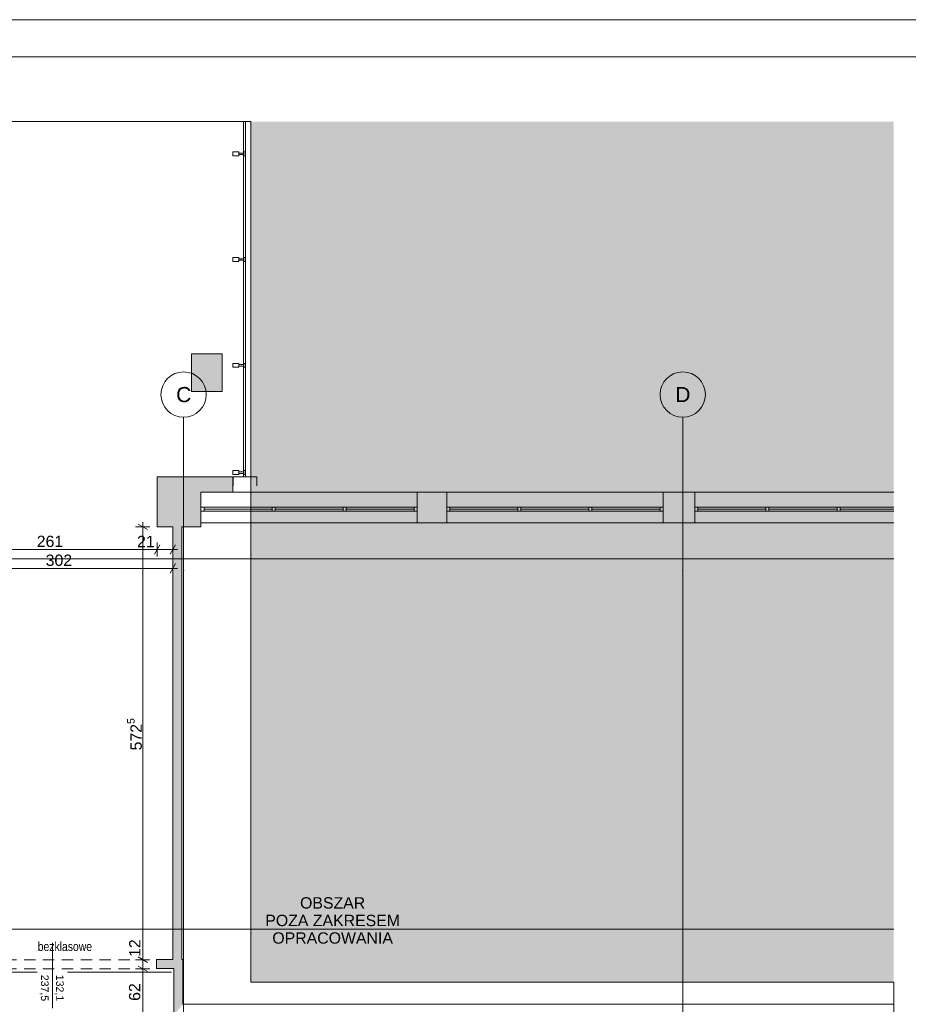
# Paper-space layout 'A-04 INWENTARYZACJA - PIĘTRO 1' of a CAD drawing. Header units: millimetres. Extents: x 0 to 500, y 0 to 350.
# Tile 7 of 10: x 173 to 290, y 220 to 350. Entities that reach past the tile are written whole.
import ezdxf
from ezdxf.xclip import XClip

# ---------------------------------------------------------------- set-up
doc = ezdxf.new("R2010")
doc.units = ezdxf.units.MM
doc.header["$MEASUREMENT"] = 0
doc.header["$XCLIPFRAME"] = 0
for name, pattern in [('DASHDOTX2', [1000, 500, -250, 0, -250]), ('Przer. długie kreski', [2.5, 1.5, -1]), ('PRZERYWANA_DU_A', [550, 350.0000000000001, -199.9999999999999])]:
    doc.linetypes.add(name, pattern=pattern)
for name, color, linetype, lineweight in [('0_Nr_pióra__2', 8, 'Continuous', 13), ('A_podkład_Nr_pióra__2', 8, 'Continuous', 13), ('A_wymiary_Nr_pióra__1', 7, 'Continuous', 20), ('A_wymiary_Nr_pióra__2', 8, 'Continuous', 13), ('A_ściany_Nr_pióra__1', 7, 'Continuous', 20), ('Drzwi Archicad_Nr_pióra__1', 7, 'Continuous', 20), ('Znaczniki drzwi Archicada_Nr_pióra__3', 252, 'Continuous', 13)]:
    doc.layers.add(name, color=color, linetype=linetype, lineweight=lineweight)
for name, color, linetype, lineweight, true_color in [('A_Arkusz_Nr_pióra__255', 7, 'Continuous', 15, 0x242424), ('A_opis_Nr_pióra__7', 7, 'Continuous', 18, 0x171717), ('A_osie_Nr_pióra__16', 7, 'Continuous', 5, 0x0f0f0f), ('A_osie_Nr_pióra__76', 7, 'Continuous', 5, 0x2d2d2d), ('A_ppoż_Nr_pióra__8', 7, 'Continuous', 13, 0x4c4c4c), ('A_ściany_Nr_pióra__10', 7, 'Continuous', 13, 0x4b4b4b), ('A_ściany_Nr_pióra__19', 7, 'Continuous', 5, 0x191919), ('Okna Archicada_Nr_pióra__19', 7, 'Continuous', 5, 0x191919)]:
    doc.layers.add(name, color=color, linetype=linetype, lineweight=lineweight, true_color=true_color)
doc.layers.add('A_podrys', color=7, linetype='Continuous')
doc.layers.add('A_ściany', color=7, linetype='Continuous')
doc.styles.add('STYL_AUTOMATYCZNY_1', font='arial.ttf')
doc.styles.add('STYL_AUTOMATYCZNY_2', font='ARIALN.TTF')
doc.styles.add('STYL_AUTOMATYCZNY_4', font='arial.ttf')

# ---------------------------------------------------------------- blocks, each defined once
blk = doc.blocks.new('Rysunek_2_2', base_point=(-1581.117812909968, -251.355926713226))
at = {"linetype": 'Continuous', "lineweight": 0, "true_color": 0x484848}
blk.add_hatch(color=251, dxfattribs=at).paths.add_polyline_path([(203.0735249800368, 336.5289070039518), (203.0735249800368, 222.7189111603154), (288.0735219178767, 222.7189111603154), (288.0735219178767, 336.5289070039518)])
at = {"layer": 'A_ściany', "linetype": 'Continuous', "lineweight": 0, "true_color": 0x000000}
for points in [[(195.2248772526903, 305.817348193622), (195.2248772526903, 300.817348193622), (199.2748772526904, 300.817348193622), (199.2748772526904, 305.817348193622)], [(190.6748772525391, 282.9473481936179), (196.4792960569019, 282.9473481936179), (196.4792960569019, 287.528907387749), (200.6748772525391, 287.528907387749), (200.6748772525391, 289.5473481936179), (190.6748772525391, 289.5473481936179)], [(228.9792960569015, 283.478907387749), (228.9792960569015, 287.528907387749), (225.0792960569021, 287.528907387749), (225.0792960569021, 283.478907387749)], [(261.7792960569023, 283.478907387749), (261.7792960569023, 287.528907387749), (257.5792960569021, 287.528907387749), (257.5792960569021, 283.478907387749)], [(193.9648772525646, 225.7216999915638), (193.9648772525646, 282.9473481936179), (192.7648772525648, 282.9473481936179), (192.7648772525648, 225.7208285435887)], [(194.0743029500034, 225.7217794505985), (190.5782478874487, 225.7192404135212), (190.5791194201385, 224.5192408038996), (192.8743028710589, 224.520907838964)], [(194.0743029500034, 219.798907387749), (194.0743029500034, 225.7217794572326), (192.8743029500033, 224.5209076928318), (192.8743029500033, 218.298907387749)]]:
    blk.add_hatch(color=18, dxfattribs=at).paths.add_polyline_path(points)
at = {"layer": '0_Nr_pióra__2', "color": 8, "linetype": 'PRZERYWANA_DU_A', "lineweight": 13, "flags": 128}
for points in [[(203.0735210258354, 336.528907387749), (46.00831082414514, 336.528907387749)], [(288.0735210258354, 222.7189073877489), (203.0735210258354, 222.7189073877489), (203.0735210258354, 336.528907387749)], [(288.0735210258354, 132.7189073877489), (288.0735210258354, 222.7189073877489)]]:
    blk.add_lwpolyline(points, dxfattribs=at)
at = {"layer": 'A_osie_Nr_pióra__16', "color": 250, "linetype": 'DASHDOTX2', "lineweight": 5, "true_color": 0x0f0f0f}
for p, q in [((194.1792960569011, 277.1768837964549), (194.1792973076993, 297.4279642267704)), ((260.1792960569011, 277.1768837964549), (260.1792957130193, 297.4279642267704)), ((288.0735201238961, 278.7189094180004), (63.87462858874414, 278.7189094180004)), ((194.1792976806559, 277.1768819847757), (194.1792976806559, 132.718907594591)), ((260.1792973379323, 277.1768819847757), (260.1792973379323, 132.718907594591)), ((288.0735181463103, 229.7189090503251), (63.87462724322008, 229.7189090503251))]:
    blk.add_line(p, q, dxfattribs=at)
for p in [(194.1792960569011, 277.1768837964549), (194.1792960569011, 277.1768837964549), (260.1792960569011, 277.1768837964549), (260.1792960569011, 277.1768837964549)]:
    blk.add_point(p, dxfattribs=at)
at = {"layer": 'A_osie_Nr_pióra__76', "color": 250, "linetype": 'Continuous', "lineweight": 5, "true_color": 0x2d2d2d}
for centre in [(194.1792960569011, 300.4279642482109), (260.1792960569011, 300.4279642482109)]:
    blk.add_circle(centre, 3, dxfattribs=at)
at = {"layer": 'A_podkład_Nr_pióra__2', "color": 8, "linetype": 'Continuous', "lineweight": 13}
for p, q in [((202.1142585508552, 336.5289084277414), (202.1142585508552, 289.5473483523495)), ((202.3687995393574, 289.5473483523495), (202.3687995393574, 336.5289084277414)), ((200.6748788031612, 332.0091218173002), (200.6748788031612, 332.5231860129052)), ((200.6748788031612, 332.5231860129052), (201.4973815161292, 332.5231860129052)), ((201.4973815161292, 332.5231860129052), (201.4973815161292, 332.0091218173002)), ((201.4973815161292, 332.3689686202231), (202.1142585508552, 332.3689686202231)), ((202.1142585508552, 332.1633429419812), (201.4973815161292, 332.1633429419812)), ((202.3198842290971, 332.5231860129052), (202.1142585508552, 332.5231860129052)), ((202.3198842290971, 332.0091218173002), (202.3198842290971, 332.5231860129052)), ((201.4973815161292, 332.0091218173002), (200.6748788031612, 332.0091218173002)), ((202.1142585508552, 332.0091218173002), (202.3198842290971, 332.0091218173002)), ((200.6748788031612, 318.0265533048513), (200.6748788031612, 318.5406175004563)), ((200.6748788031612, 318.5406175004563), (201.4973815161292, 318.5406175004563)), ((201.4973815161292, 318.0265533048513), (200.6748788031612, 318.0265533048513)), ((201.4973815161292, 318.5406175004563), (201.4973815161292, 318.0265533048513)), ((201.4973815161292, 318.3863963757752), (202.1142585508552, 318.3863963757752)), ((202.1142585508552, 318.1807706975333), (201.4973815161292, 318.1807706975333)), ((202.3198842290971, 318.5406175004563), (202.1142585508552, 318.5406175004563)), ((202.1142585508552, 318.0265533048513), (202.3198842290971, 318.0265533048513)), ((202.3198842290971, 318.0265533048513), (202.3198842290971, 318.5406175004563)), ((200.6748788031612, 304.0439810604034), (200.6748788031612, 304.5580489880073)), ((200.6748788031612, 304.5580489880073), (201.4973815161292, 304.5580489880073)), ((201.4973815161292, 304.0439810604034), (200.6748788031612, 304.0439810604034)), ((201.4973815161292, 304.5580489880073), (201.4973815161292, 304.0439810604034)), ((201.4973815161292, 304.4038278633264), (202.1142585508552, 304.4038278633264)), ((202.1142585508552, 304.1982021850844), (201.4973815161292, 304.1982021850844)), ((202.3198842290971, 304.5580489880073), (202.1142585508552, 304.5580489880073)), ((202.1142585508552, 304.0439810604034), (202.3198842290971, 304.0439810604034)), ((202.3198842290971, 304.0439810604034), (202.3198842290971, 304.5580489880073)), ((200.6748788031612, 289.8557868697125), (200.6748788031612, 290.3698510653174)), ((200.6748788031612, 290.3698510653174), (201.4973815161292, 290.3698510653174)), ((201.4973815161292, 290.3698510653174), (201.4973815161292, 289.8557868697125)), ((202.3198842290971, 290.3698510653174), (202.1142585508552, 290.3698510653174)), ((202.3198842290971, 289.8557868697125), (202.3198842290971, 290.3698510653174)), ((201.4973815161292, 289.8557868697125), (200.6748788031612, 289.8557868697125)), ((200.7187969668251, 288.3473464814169), (200.7187969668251, 289.5473483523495)), ((203.8687981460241, 289.5473483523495), (200.7187969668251, 289.5473483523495)), ((201.4973815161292, 290.2156336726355), (202.1142585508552, 290.2156336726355)), ((202.1142585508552, 290.0100079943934), (201.4973815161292, 290.0100079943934)), ((202.1142585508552, 289.8557868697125), (202.3198842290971, 289.8557868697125)), ((203.8687981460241, 289.5473483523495), (203.8687981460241, 288.3473464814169))]:
    blk.add_line(p, q, dxfattribs=at)
at = {"layer": 'A_wymiary_Nr_pióra__1', "color": 7, "linetype": 'Continuous', "lineweight": 20}
for p, q in [((189.4042942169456, 282.5865060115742), (188.1542947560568, 283.3081925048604)), ((191.0357226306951, 280.5723499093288), (190.31403240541, 279.322346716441)), ((192.4040339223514, 279.322346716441), (193.1257204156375, 280.5723499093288)), ((192.4040339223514, 276.8223477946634), (193.1257204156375, 278.0723472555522)), ((188.1542947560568, 226.060112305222), (189.4042942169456, 225.3384258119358)), ((188.1542947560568, 224.8597521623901), (189.4042942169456, 224.138061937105))]:
    blk.add_line(p, q, dxfattribs=at)
at = {"layer": 'A_wymiary_Nr_pióra__2', "color": 8, "linetype": 'Continuous', "lineweight": 13}
for p, q in [((189.716796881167, 282.9473492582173), (187.8417958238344, 282.9473492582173)), ((188.7792963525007, 282.9473492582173), (188.7792963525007, 283.558598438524)), ((188.7792963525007, 225.6992690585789), (188.7792963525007, 282.9473492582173)), ((164.5748760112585, 279.9473483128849), (190.6748756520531, 279.9473483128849)), ((190.6748756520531, 279.0098477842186), (190.6748756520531, 280.8848488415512)), ((190.6748756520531, 279.9473483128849), (192.7648771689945, 279.9473483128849)), ((192.7648771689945, 279.0098477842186), (192.7648771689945, 280.8848488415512)), ((192.7648771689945, 279.9473483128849), (193.3761263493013, 279.9473483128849)), ((162.5549763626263, 277.4473493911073), (192.7648771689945, 277.4473493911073)), ((192.7648771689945, 276.5098488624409), (192.7648771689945, 278.3848499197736)), ((192.7648771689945, 277.4473493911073), (193.3761263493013, 277.4473493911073)), ((189.716796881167, 225.6992690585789), (187.8417958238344, 225.6992690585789)), ((188.7792963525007, 224.498908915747), (188.7792963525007, 225.6992690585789)), ((189.716796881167, 224.498908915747), (187.8417958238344, 224.498908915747)), ((188.7792963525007, 218.2989092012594), (188.7792963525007, 224.498908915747))]:
    blk.add_line(p, q, dxfattribs=at)
at = {"layer": 'A_ściany_Nr_pióra__1', "color": 7, "linetype": 'Continuous', "lineweight": 20}
for p, q in [((225.0792969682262, 287.5289079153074), (225.0792969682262, 283.4789090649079)), ((228.9792955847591, 287.5289079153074), (228.9792955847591, 283.4789090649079)), ((257.5792978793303, 287.5289079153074), (257.5792978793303, 283.4789090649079)), ((261.7792969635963, 287.5289079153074), (261.7792969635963, 283.4789090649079)), ((190.5782467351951, 225.7192389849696), (190.9482483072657, 225.7195076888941)), ((190.5791200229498, 224.519240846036), (190.5782467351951, 225.7192389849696))]:
    blk.add_line(p, q, dxfattribs=at)
at = {"layer": 'A_ściany_Nr_pióra__1', "color": 7, "linetype": 'Continuous', "lineweight": 20, "flags": 128}
for points in [[(195.2248772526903, 305.817348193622), (195.2248772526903, 300.817348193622)], [(199.2748772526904, 305.817348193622), (195.2248772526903, 305.817348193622)], [(199.2748772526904, 300.817348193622), (199.2748772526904, 305.817348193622)], [(195.2248772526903, 300.817348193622), (199.2748772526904, 300.817348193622)], [(200.6748772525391, 289.5473481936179), (190.6748772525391, 289.5473481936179)], [(190.6748772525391, 289.5473481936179), (190.6748772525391, 282.9473481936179)], [(200.6748772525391, 287.528907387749), (200.6748772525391, 289.5473481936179)], [(196.4792960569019, 282.9473481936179), (196.4792960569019, 287.528907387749)], [(196.4792960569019, 287.528907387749), (200.6748772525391, 287.528907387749)], [(228.9792960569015, 287.528907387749), (225.0792960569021, 287.528907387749)], [(261.7792960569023, 287.528907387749), (257.5792960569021, 287.528907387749)], [(190.6748772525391, 282.9473481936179), (192.7648772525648, 282.9473481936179)], [(192.7648772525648, 282.9473481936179), (192.7648772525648, 225.7208285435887)], [(193.9648772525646, 225.7216999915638), (193.9648772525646, 282.9473481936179)], [(193.9648772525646, 282.9473481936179), (196.4792960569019, 282.9473481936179)], [(225.0792960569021, 283.478907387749), (228.9792960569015, 283.478907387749)], [(257.5792960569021, 283.478907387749), (261.7792960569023, 283.478907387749)], [(192.7648772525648, 225.7208285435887), (190.5782478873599, 225.7192405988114)], [(194.0743029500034, 225.7217794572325), (193.9648772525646, 225.7216999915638)], [(194.0743029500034, 219.798907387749), (194.0743029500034, 225.7217794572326)], [(190.5791192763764, 224.5192409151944), (192.8743029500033, 224.5209076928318)], [(192.8743029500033, 224.5209076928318), (192.8743029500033, 218.298907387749)], [(288.0735210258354, 219.798907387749), (194.0743029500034, 219.798907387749)]]:
    blk.add_lwpolyline(points, dxfattribs=at)
at = {"layer": 'A_ściany_Nr_pióra__10', "color": 251, "linetype": 'Przer. długie kreski', "lineweight": 13, "true_color": 0x4b4b4b}
for p, q in [((163.0782548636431, 225.6992690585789), (190.5794670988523, 225.6983957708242)), ((163.0791281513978, 224.4992709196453), (190.580340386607, 224.4983938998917))]:
    blk.add_line(p, q, dxfattribs=at)
at = {"layer": 'A_ściany_Nr_pióra__19', "color": 250, "linetype": 'Continuous', "lineweight": 5, "true_color": 0x191919}
for p, q in [((225.0792969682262, 287.5289079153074), (196.4792946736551, 287.5289079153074)), ((257.5792978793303, 287.5289079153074), (228.9792955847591, 287.5289079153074)), ((288.0735205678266, 287.5289056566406), (261.7792968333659, 287.5289056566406)), ((196.4792946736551, 283.4789090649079), (225.0792969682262, 283.4789090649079)), ((228.9792955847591, 283.4789090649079), (257.5792978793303, 283.4789090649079)), ((261.7792968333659, 283.4789073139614), (288.0735205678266, 283.4789073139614))]:
    blk.add_line(p, q, dxfattribs=at)
at = {"layer": 'Drzwi Archicad_Nr_pióra__1', "color": 7, "linetype": 'Continuous', "lineweight": 20}
for p, q in [((190.5782467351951, 225.7192389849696), (190.9482483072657, 225.7195076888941)), ((190.5782467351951, 225.7192389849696), (190.9482483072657, 225.7195076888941)), ((190.5791200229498, 224.519240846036), (190.5782467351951, 225.7192389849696)), ((190.5791200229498, 224.519240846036), (190.5782467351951, 225.7192389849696)), ((161.0794522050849, 224.0478184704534), (174.8294500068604, 224.0578015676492)), ((192.5794453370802, 224.0706918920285), (178.8294475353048, 224.0607087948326))]:
    blk.add_line(p, q, dxfattribs=at)
at = {"layer": 'Okna Archicada_Nr_pióra__19', "color": 250, "linetype": 'Continuous', "lineweight": 5, "true_color": 0x191919}
for p, q in [((225.0792969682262, 285.5289072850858), (196.4792946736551, 285.5289072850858)), ((196.4792946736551, 285.5289072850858), (196.4792946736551, 285.0289089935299)), ((196.8792977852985, 285.5289072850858), (196.8792977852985, 285.0289089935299)), ((196.8792977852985, 285.2789081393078), (205.8792968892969, 285.2789081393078)), ((205.8792968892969, 285.5289072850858), (205.8792968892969, 285.0289089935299)), ((206.2792962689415, 285.5289072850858), (206.2792962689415, 285.0289089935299)), ((206.2792962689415, 285.2789081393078), (215.2792953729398, 285.2789081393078)), ((215.2792953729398, 285.5289072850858), (215.2792953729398, 285.0289089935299)), ((215.6792947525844, 285.5289072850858), (215.6792947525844, 285.0289089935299)), ((215.6792947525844, 285.2789081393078), (224.6792975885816, 285.2789081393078)), ((224.6792975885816, 285.5289072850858), (224.6792975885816, 285.0289089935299)), ((225.0792969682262, 285.0289089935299), (225.0792969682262, 285.5289072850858)), ((257.5792978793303, 285.5289072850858), (228.9792955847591, 285.5289072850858)), ((228.9792955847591, 285.5289072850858), (228.9792955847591, 285.0289089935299)), ((229.3792949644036, 285.5289072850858), (229.3792949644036, 285.0289089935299)), ((229.3792949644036, 285.2789081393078), (238.379297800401, 285.2789081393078)), ((238.379297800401, 285.5289072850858), (238.379297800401, 285.0289089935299)), ((238.7792971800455, 285.5289072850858), (238.7792971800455, 285.0289089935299)), ((238.7792971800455, 285.2789081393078), (247.7792962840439, 285.2789081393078)), ((247.7792962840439, 285.5289072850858), (247.7792962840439, 285.0289089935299)), ((248.1792956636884, 285.5289072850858), (248.1792956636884, 285.0289089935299)), ((248.1792956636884, 285.2789081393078), (257.1792947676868, 285.2789081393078)), ((257.1792947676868, 285.5289072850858), (257.1792947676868, 285.0289089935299)), ((257.5792978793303, 285.0289089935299), (257.5792978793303, 285.5289072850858)), ((288.0735205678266, 285.5289056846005), (261.7792968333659, 285.5289056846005)), ((261.7792968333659, 285.5289056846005), (261.7792969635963, 285.0289089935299)), ((262.1792963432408, 285.5289072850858), (262.1792963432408, 285.0289089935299)), ((262.1792963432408, 285.2789081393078), (271.1792954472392, 285.2789081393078)), ((271.1792954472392, 285.5289072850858), (271.1792954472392, 285.0289089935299)), ((271.5792948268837, 285.5289072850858), (271.5792948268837, 285.0289089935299)), ((271.5792948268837, 285.2789081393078), (280.5792976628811, 285.2789081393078)), ((280.5792976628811, 285.5289072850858), (280.5792976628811, 285.0289089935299)), ((280.9792970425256, 285.5289072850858), (280.9792970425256, 285.0289089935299)), ((280.9792966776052, 285.2789077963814), (288.0735192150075, 285.2789077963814)), ((196.4792946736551, 285.0289089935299), (225.0792969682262, 285.0289089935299)), ((228.9792955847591, 285.0289089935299), (257.5792978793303, 285.0289089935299)), ((261.7792968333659, 285.0289066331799), (288.0735205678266, 285.0289066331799))]:
    blk.add_line(p, q, dxfattribs=at)
at = {"layer": 'Znaczniki drzwi Archicada_Nr_pióra__3', "color": 252, "linetype": 'Continuous', "lineweight": 13}
blk.add_line((176.8408892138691, 219.3088403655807), (176.8346418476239, 227.9096200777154), dxfattribs=at)
at = {"layer": 'A_opis_Nr_pióra__7', "color": 250, "linetype": 'Continuous', "lineweight": 18, "true_color": 0x171717, "insert": (213.8877888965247, 230.8778515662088), "char_height": 1.5, "attachment_point": 5, "line_spacing_factor": 0.9285777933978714, "style": 'STYL_AUTOMATYCZNY_1'}
blk.add_mtext('\\A1;{\\pqc;\\fArial|b0|i0|c238|p0;\\W1.000000;OBSZAR\\P\\pqc;\\fArial|b0|i0|c238|p0;\\W1.000000;POZA ZAKRESEM \\P\\pqc;\\fArial|b0|i0|c238|p0;\\W1.000000;OPRACOWANIA}', dxfattribs=at)
at = {"layer": 'A_osie_Nr_pióra__76', "color": 250, "linetype": 'Continuous', "lineweight": 5, "true_color": 0x2d2d2d, "char_height": 2, "attachment_point": 1, "style": 'STYL_AUTOMATYCZNY_1'}
for s, insert in [('\\A1;{\\pql;\\pt0;\\fArial|b0|i0|c238|p0;\\W1.000000;C}', (193.1888910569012, 301.4279642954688)), ('\\A1;{\\pql;\\pt0;\\fArial|b0|i0|c238|p0;\\W1.000000;D}', (259.1888910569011, 301.4279642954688))]:
    blk.add_mtext(s, dxfattribs=dict(at, insert=insert))
at = {"layer": 'A_ppoż_Nr_pióra__8', "color": 251, "linetype": 'Continuous', "lineweight": 13, "true_color": 0x4c4c4c, "insert": (178.4851970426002, 227.4382374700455), "char_height": 1.2, "attachment_point": 5, "style": 'STYL_AUTOMATYCZNY_2'}
blk.add_mtext('\\A1;{\\pqc;\\fArial Narrow|b0|i0|c238|p0;\\W1.000000;bezklasowe}', dxfattribs=at)
at = {"layer": 'A_wymiary_Nr_pióra__1', "color": 7, "linetype": 'Continuous', "lineweight": 20, "char_height": 1.5, "attachment_point": 7, "style": 'STYL_AUTOMATYCZNY_4'}
for s, insert, width in [('\\A1;{\\pql;\\fArial|b0|i0|c238|p0;\\W1.000000;261}', (174.7646619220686, 280.2473482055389), 3.432255), ('\\A1;{\\pql;\\fArial|b0|i0|c238|p0;\\W1.000000;21}', (188.025452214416, 280.2473482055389), 2.288175), ('\\A1;{\\pql;\\fArial|b0|i0|c238|p0;\\W1.000000;302}', (175.9438000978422, 277.7473482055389), 3.432255)]:
    blk.add_mtext(s, dxfattribs=dict(at, insert=insert, width=width))
at = {"layer": 'A_wymiary_Nr_pióra__1', "color": 7, "linetype": 'Continuous', "lineweight": 20, "insert": (189.0869905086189, 253.3737166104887), "char_height": 1.5, "attachment_point": 7, "rotation": 90, "style": 'STYL_AUTOMATYCZNY_1'}
blk.add_mtext('\\A1;{\\pql;\\fArial|b0|i0|c238|p0;\\W1.000000;572\\fArial|b0|i0|c238|p0;\\W1.000000;\\A1{\\H.66x;\\S5^  ;}}', dxfattribs=at)
at = {"layer": 'A_wymiary_Nr_pióra__1', "color": 7, "linetype": 'Continuous', "lineweight": 20, "char_height": 1.5, "width": 2.288175, "attachment_point": 7, "rotation": 90, "style": 'STYL_AUTOMATYCZNY_4'}
for s, insert in [('\\A1;{\\pql;\\fArial|b0|i0|c238|p0;\\W1.000000;12}', (188.4792960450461, 226.0605199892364)), ('\\A1;{\\pql;\\fArial|b0|i0|c238|p0;\\W1.000000;62}', (188.4792960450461, 220.2548199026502))]:
    blk.add_mtext(s, dxfattribs=dict(at, insert=insert))
at = {"layer": 'Znaczniki drzwi Archicada_Nr_pióra__3', "color": 252, "linetype": 'Continuous', "lineweight": 13, "char_height": 1, "attachment_point": 7, "rotation": 270.0416085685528, "style": 'STYL_AUTOMATYCZNY_1'}
for s, insert in [('\\A1;{\\pql;\\pt1;\\fArial|b0|i0|c238|p0;\\W1.000000;237,5}', (175.1435017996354, 223.7022582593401)), ('\\A1;{\\pql;\\pt1;\\fArial|b0|i0|c238|p0;\\W1.000000;132,1}', (177.1435012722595, 223.703710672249))]:
    blk.add_mtext(s, dxfattribs=dict(at, insert=insert))

psp = doc.layouts.new('A-04 INWENTARYZACJA - PIĘTRO 1')

# ---------------------------------------------------------------- linework, layer by layer
at = {"layer": 'A_Arkusz_Nr_pióra__255', "color": 250, "linetype": 'Continuous', "lineweight": 15, "true_color": 0x242424}
psp.add_line((495.1000000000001, 345.1), (29.90003742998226, 345.1), dxfattribs=at)
at = {"layer": 'A_Arkusz_Nr_pióra__255', "color": 250, "linetype": 'Continuous', "lineweight": 15, "true_color": 0x242424, "flags": 128}
psp.add_lwpolyline([(0, 350), (500, 350), (500, 1.151167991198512e-14), (0, 1.151167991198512e-14)], close=True, dxfattribs=at)

# ---------------------------------------------------------------- block references
at = {"layer": 'A_podrys', "color": 37, "linetype": 'Continuous', "lineweight": 5, "true_color": 0x656532}
ref = psp.add_blockref('Rysunek_2_2', (-1581.117812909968, -251.355926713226), dxfattribs=at)
XClip(ref).set_block_clipping_path([(37.623549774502, 132.7189073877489), (288.0735210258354, 336.528907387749)])

doc.saveas('drawing.dxf')
